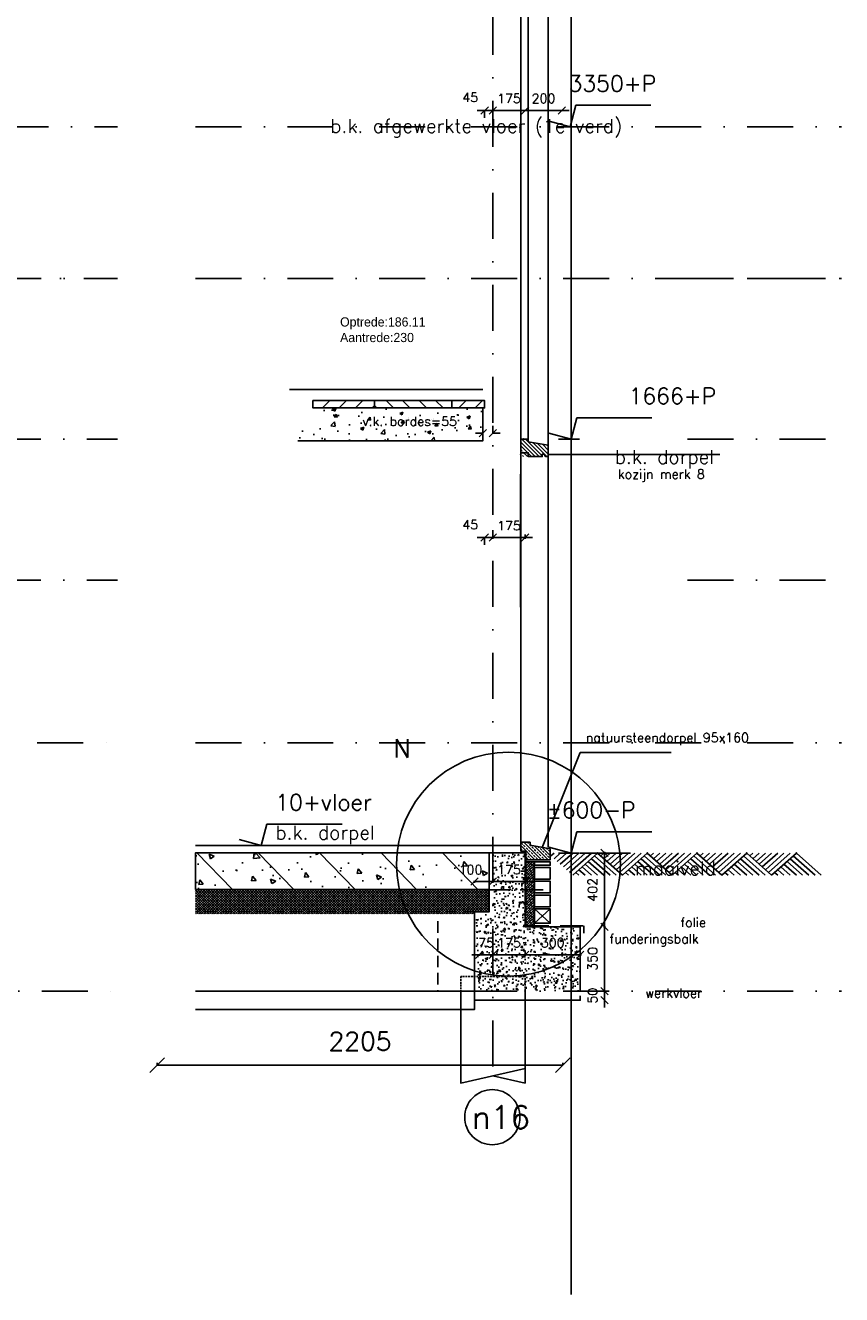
# Model space of a CAD drawing. Extents: x 0 to 317513, y 0 to 193913.
# Tile 86 of 105: x 241471 to 245908, y 147649 to 154550. Entities that reach past the tile are written whole.
import ezdxf
from ezdxf.enums import TextEntityAlignment as Align

# ---------------------------------------------------------------- set-up
doc = ezdxf.new("R2010")
doc.units = 0
doc.header["$LTSCALE"] = 20
doc.header["$MEASUREMENT"] = 0
doc.header["$PDSIZE"] = -1
for name, pattern in [('DASHDOT', [25, 12.5, -6.25, 0, -6.25]), ('DASHED', [0.75, 0.5, -0.25]), ('DD1', [2.66667, 1.66667, -0.5, 0, -0.5]), ('HIDDEN', [9.375, 6.25, -3.125]), ('HIDDEN2', [4.6875, 3.125, -1.5625])]:
    doc.linetypes.add(name, pattern=pattern)
doc.layers.get('0').update_dxf_attribs({"linetype": 'CONTINUOUS'})
doc.layers.get('DEFPOINTS').update_dxf_attribs({"linetype": 'CONTINUOUS'})
for name, color, linetype in [('_DETAILNUMMERS', 4, 'CONTINUOUS'), ('_DETAILNUMMERSTEKST', 4, 'CONTINUOUS'), ('A--01A1_ACEER', 1, 'CONTINUOUS'), ('A--124D2TRAPPEN', 4, 'CONTINUOUS'), ('A--A21--_F-23-', 9, 'CONTINUOUS'), ('A--A23--_F--3-', 9, 'CONTINUOUS'), ('A--A35--_F--3-', 9, 'CONTINUOUS'), ('A--L$7A3-_STRAMIEN', 3, 'CONTINUOUS'), ('A--L11D5_GRONDWERK', 5, 'CONTINUOUS'), ('A--L13A1_VLOEREN', 1, 'CONTINUOUS'), ('A--L13A2_VLOEREN', 2, 'CONTINUOUS'), ('A--L13D3_VLOEREN', 3, 'CONTINUOUS'), ('A--L13D4_VLOEREN', 4, 'CONTINUOUS'), ('A--L13DC4_VLOEREN', 4, 'HIDDEN'), ('A--L16--', 7, 'CONTINUOUS'), ('A--L16--_F123-', 7, 'CONTINUOUS'), ('A--L17--', 7, 'CONTINUOUS'), ('A--L17--_F123-', 7, 'CONTINUOUS'), ('A--L21--', 3, 'CONTINUOUS'), ('A--L21--_F-23-', 4, 'CONTINUOUS'), ('A--L21D1_BUITENWAND', 1, 'CONTINUOUS'), ('A--L21DC1_BUITENWAND', 1, 'HIDDEN'), ('A--L23--', 7, 'CONTINUOUS'), ('A--L23--_F--3-', 7, 'CONTINUOUS'), ('A--L28DC1_KONSTRUKTIES', 1, 'HIDDEN2'), ('A--L31--', 2, 'CONTINUOUS'), ('A--L31--_F--3-', 7, 'CONTINUOUS'), ('A--L31--_F123--A1-BINNENKOZ', 1, 'CONTINUOUS'), ('A--L31D1_BUITENKOZIJN', 1, 'CONTINUOUS'), ('A--M$1A-_F123-', 1, 'CONTINUOUS'), ('A--M01A1_MAATVOERING', 1, 'CONTINUOUS'), ('A--M01B1_HOOGTE_MAATV', 1, 'CONTINUOUS'), ('A--T$7A-_STRAMIEN', 2, 'CONTINUOUS'), ('A--T01A-25_TEKST', 2, 'CONTINUOUS'), ('A--T01A-35_TEKSTPRES', 3, 'CONTINUOUS'), ('A--T01B2_HOOGTE_MAATV', 2, 'CONTINUOUS'), ('A--T01B3_HOOGTE_MAATV', 3, 'CONTINUOUS'), ('STRAMIEN', 8, 'DD1'), ('X--LR---_CP', 7, 'CONTINUOUS')]:
    doc.layers.add(name, color=color, linetype=linetype)
doc.styles.add('ALFA-0_25', font='ROMANS')
doc.styles.add('HIEMSTRA', font='romans.shx')
doc.styles.add('HOOGTEXT', font='ROMANS.shx', dxfattribs={"height": 2.5})
doc.styles.add('style1', font='tsacor__.ttf', dxfattribs={"height": 10})
doc.dimstyles.get("Standard").update_dxf_attribs({"dimscale": 40, "dimtxt": 2.5, "dimasz": 2, "dimexe": 0.3, "dimexo": 0.3, "dimgap": 2, "dimtad": 1, "dimdec": 0, "dimzin": 0, "dimdsep": 46, "dimtxsty": 'HIEMSTRA', "dimblk1": 'OBLIQUE', "dimblk2": 'OBLIQUE', "dimsah": 1, "dimcen": 0.09, "dimdle": 0.3, "dimclrd": 1, "dimclre": 1, "dimclrt": 3, "dimadec": 0, "dimazin": 0, "dimtfac": 1, "dimtdec": 4, "dimtix": 1, "dimtmove": 2, "dimatfit": 3, "dimldrblk": 'OBLIQUE', "dimfxl": 0, "dimtvp": 625, "dimtolj": 1, "dimtzin": 0, "dimarcsym": 0})
doc.dimstyles.new('STANDARD$0', dxfattribs={"dimscale": 50, "dimtxt": 2.5, "dimasz": 2, "dimexe": 2, "dimexo": 0, "dimgap": 2, "dimtad": 1, "dimdec": 0, "dimzin": 0, "dimdsep": 46, "dimtxsty": 'ALFA-0_25', "dimblk1": 'OBLIQUE', "dimblk2": 'OBLIQUE', "dimsah": 1, "dimcen": -3, "dimdle": 2, "dimclrd": 1, "dimclre": 1, "dimclrt": 2, "dimadec": 0, "dimazin": 0, "dimtfac": 0.666667, "dimtofl": 0, "dimtmove": 2, "dimatfit": 3, "dimldrblk": 'OBLIQUE', "dimfxl": 0, "dimtvp": 0.833333, "dimtolj": 1, "dimtzin": 0, "dimarcsym": 0})

# ---------------------------------------------------------------- blocks, each defined once
blk = doc.blocks.new('HOOGTEP')
at = {"layer": 'A--M01A1_MAATVOERING'}
for p, q in [((0, 0), (0.62, 2.33)), ((0.62, 2.33), (8.79, 2.33)), ((-2.41, 0.65), (0, 0))]:
    blk.add_line(p, q, dxfattribs=at)
at = {"layer": 'A--M01B1_HOOGTE_MAATV'}
blk.add_line((-1.38, 0), (0.91, 0), dxfattribs=at)
at = {"layer": 'A--T01B2_HOOGTE_MAATV', "style": 'HOOGTEXT', "flags": 4}
blk.add_attdef('TEKST', (1.84, -0.67), '', height=1.5, dxfattribs=at)
at = {"layer": 'A--T01B3_HOOGTE_MAATV', "style": 'HOOGTEXT', "flags": 4}
blk.add_attdef('HOOGTE', (1.67, 3.82), '', height=1.75, dxfattribs=at)
blk = doc.blocks.new('Q010075-')
at = {"layer": 'A--L17--_F123-', "color": 1, "linetype": 'DASHED'}
blk.add_lwpolyline([(-175, 0), (-175, 80), (175, 80), (175, 0)], dxfattribs=at)
at = {"layer": 'A--L17--_F123-', "color": 1, "linetype": 'Continuous'}
for points in [[(175, 0), (175, -500), (-175, -420)], [(-175, 0), (-175, -500), (0, -460)]]:
    blk.add_lwpolyline(points, dxfattribs=at)
at = {"layer": 'X--LR---_CP'}
for p in [(-175, 0), (-175, 0), (175, 0)]:
    blk.add_point(p, dxfattribs=at)
blk = doc.blocks.new('*U743')
at = {"layer": 'A--L23--_F--3-', "color": 2, "linetype": 'Continuous'}
blk.add_lwpolyline([(0, 0), (0, -25), (-575.2, -25), (-575.2, 0)], dxfattribs=at)
blk = doc.blocks.new('_OBLIQUE')
at = {"color": 0, "linetype": 'ByBlock'}
blk.add_line((-0.5, -0.5), (0.5, 0.5), dxfattribs=at)
blk = doc.blocks.new('*D429')
at = {"layer": 'A--M$1A-_F123-', "color": 1, "lineweight": -2}
for p, q in [((244187.6, 154088), (244147.6, 154088)), ((244387.6, 154088), (244187.6, 154088)), ((244387.6, 154088), (244427.6, 154088))]:
    blk.add_line(p, q, dxfattribs=at)
at = {"layer": 'DEFPOINTS', "color": 0}
for p in [(244187.6, 154088), (244187.6, 154088), (244387.6, 154088)]:
    blk.add_point(p, dxfattribs=at)
at = {"layer": 'A--M$1A-_F123-', "color": 1, "lineweight": -2, "xscale": 40, "yscale": 40, "zscale": 40}
blk.add_blockref('_OBLIQUE', (244187.6, 154088), dxfattribs=at)
at = {"layer": 'A--M$1A-_F123-', "color": 1, "lineweight": -2, "xscale": 40, "yscale": 40, "zscale": 40, "rotation": 180}
blk.add_blockref('_OBLIQUE', (244387.6, 154088), dxfattribs=at)
at = {"layer": 'A--M$1A-_F123-', "color": 2, "insert": (244287.6, 154153), "char_height": 50, "attachment_point": 5, "style": 'HIEMSTRA'}
blk.add_mtext('\\A1;200', dxfattribs=at)
blk = doc.blocks.new('*D430')
at = {"layer": 'A--M$1A-_F123-', "color": 1, "lineweight": -2}
for p, q in [((244012.6, 154088), (243972.6, 154088)), ((244187.6, 154088), (244012.6, 154088)), ((244187.6, 154088), (244227.6, 154088))]:
    blk.add_line(p, q, dxfattribs=at)
at = {"layer": 'DEFPOINTS', "color": 0}
for p in [(244012.6, 154088), (244012.6, 154088), (244187.6, 154088)]:
    blk.add_point(p, dxfattribs=at)
at = {"layer": 'A--M$1A-_F123-', "color": 1, "lineweight": -2, "xscale": 40, "yscale": 40, "zscale": 40}
blk.add_blockref('_OBLIQUE', (244012.6, 154088), dxfattribs=at)
at = {"layer": 'A--M$1A-_F123-', "color": 1, "lineweight": -2, "xscale": 40, "yscale": 40, "zscale": 40, "rotation": 180}
blk.add_blockref('_OBLIQUE', (244187.6, 154088), dxfattribs=at)
at = {"layer": 'A--M$1A-_F123-', "color": 2, "insert": (244100.1, 154153), "char_height": 50, "attachment_point": 5, "style": 'HIEMSTRA'}
blk.add_mtext('\\A1;175', dxfattribs=at)
blk = doc.blocks.new('*D431')
at = {"layer": 'A--M$1A-_F123-', "color": 1, "lineweight": -2}
for p, q in [((244012.6, 151764.9), (243972.6, 151764.9)), ((244012.6, 151781.2), (244012.6, 151758.9)), ((244187.6, 151764.9), (244012.6, 151764.9)), ((244187.6, 151781.2), (244187.6, 151758.9)), ((244187.6, 151764.9), (244227.6, 151764.9))]:
    blk.add_line(p, q, dxfattribs=at)
at = {"layer": 'DEFPOINTS', "color": 0}
for p in [(244012.6, 151787.2), (244012.6, 151764.9), (244187.6, 151787.2)]:
    blk.add_point(p, dxfattribs=at)
at = {"layer": 'A--M$1A-_F123-', "color": 1, "lineweight": -2, "xscale": 40, "yscale": 40, "zscale": 40}
blk.add_blockref('_OBLIQUE', (244012.6, 151764.9), dxfattribs=at)
at = {"layer": 'A--M$1A-_F123-', "color": 1, "lineweight": -2, "xscale": 40, "yscale": 40, "zscale": 40, "rotation": 180}
blk.add_blockref('_OBLIQUE', (244187.6, 151764.9), dxfattribs=at)
at = {"layer": 'A--M$1A-_F123-', "color": 2, "insert": (244100.1, 151829.9), "char_height": 50, "attachment_point": 5, "style": 'HIEMSTRA'}
blk.add_mtext('\\A1;175', dxfattribs=at)
blk = doc.blocks.new('*D432')
at = {"layer": 'A--M$1A-_F123-', "color": 1, "lineweight": -2}
for p, q in [((243937.6, 149496.7), (243897.6, 149496.7)), ((243937.6, 149500.2), (243937.6, 149490.7)), ((244012.6, 149496.7), (243937.6, 149496.7)), ((244012.6, 149500.2), (244012.6, 149490.7)), ((244012.6, 149496.7), (244052.6, 149496.7))]:
    blk.add_line(p, q, dxfattribs=at)
at = {"layer": 'DEFPOINTS', "color": 0}
for p in [(243937.6, 149506.2), (243937.6, 149496.7), (244012.6, 149506.2)]:
    blk.add_point(p, dxfattribs=at)
at = {"layer": 'A--M$1A-_F123-', "color": 1, "lineweight": -2, "xscale": 40, "yscale": 40, "zscale": 40}
blk.add_blockref('_OBLIQUE', (243937.6, 149496.7), dxfattribs=at)
at = {"layer": 'A--M$1A-_F123-', "color": 1, "lineweight": -2, "xscale": 40, "yscale": 40, "zscale": 40, "rotation": 180}
blk.add_blockref('_OBLIQUE', (244012.6, 149496.7), dxfattribs=at)
at = {"layer": 'A--M$1A-_F123-', "color": 2, "insert": (243975.1, 149561.7), "char_height": 50, "attachment_point": 5, "style": 'HIEMSTRA'}
blk.add_mtext('\\A1;75', dxfattribs=at)
blk = doc.blocks.new('*D433')
at = {"layer": 'A--M$1A-_F123-', "color": 1, "lineweight": -2}
for p, q in [((244012.6, 149496.7), (243972.6, 149496.7)), ((244012.6, 149496.7), (244187.8, 149496.7)), ((244187.8, 149496.7), (244227.8, 149496.7))]:
    blk.add_line(p, q, dxfattribs=at)
at = {"layer": 'DEFPOINTS', "color": 0}
for p in [(244012.6, 149496.7), (244187.8, 149496.7), (244187.8, 149496.7)]:
    blk.add_point(p, dxfattribs=at)
at = {"layer": 'A--M$1A-_F123-', "color": 1, "lineweight": -2, "xscale": 40, "yscale": 40, "zscale": 40}
blk.add_blockref('_OBLIQUE', (244012.6, 149496.7), dxfattribs=at)
at = {"layer": 'A--M$1A-_F123-', "color": 1, "lineweight": -2, "xscale": 40, "yscale": 40, "zscale": 40, "rotation": 180}
blk.add_blockref('_OBLIQUE', (244187.8, 149496.7), dxfattribs=at)
at = {"layer": 'A--M$1A-_F123-', "color": 2, "insert": (244100.2, 149561.7), "char_height": 50, "attachment_point": 5, "style": 'HIEMSTRA'}
blk.add_mtext('\\A1;175', dxfattribs=at)
blk = doc.blocks.new('*D434')
at = {"layer": 'A--M$1A-_F123-', "color": 1, "lineweight": -2}
for p, q in [((244181.8, 149496.7), (244493.6, 149496.7)), ((244187.8, 149515.3), (244187.8, 149490.7)), ((244487.6, 149515.3), (244487.6, 149490.7))]:
    blk.add_line(p, q, dxfattribs=at)
at = {"layer": 'DEFPOINTS', "color": 0}
for p in [(244187.8, 149521.3), (244487.6, 149521.3), (244487.6, 149496.7)]:
    blk.add_point(p, dxfattribs=at)
at = {"layer": 'A--M$1A-_F123-', "color": 1, "lineweight": -2, "xscale": 40, "yscale": 40, "zscale": 40, "rotation": 180}
blk.add_blockref('_OBLIQUE', (244187.8, 149496.7), dxfattribs=at)
at = {"layer": 'A--M$1A-_F123-', "color": 1, "lineweight": -2, "xscale": 40, "yscale": 40, "zscale": 40}
blk.add_blockref('_OBLIQUE', (244487.6, 149496.7), dxfattribs=at)
at = {"layer": 'A--M$1A-_F123-', "color": 2, "insert": (244337.7, 149561.7), "char_height": 50, "attachment_point": 5, "style": 'HIEMSTRA'}
blk.add_mtext('\\A1;300', dxfattribs=at)
blk = doc.blocks.new('*D435')
at = {"layer": 'A--M$1A-_F123-', "color": 1, "lineweight": -2}
for p, q in [((243912.6, 149898.2), (243912.6, 149888.6)), ((244012.6, 149898.2), (244012.6, 149888.6)), ((244018.6, 149894.6), (243906.6, 149894.6))]:
    blk.add_line(p, q, dxfattribs=at)
at = {"layer": 'DEFPOINTS', "color": 0}
for p in [(243912.6, 149904.2), (244012.6, 149904.2), (243912.6, 149894.6)]:
    blk.add_point(p, dxfattribs=at)
at = {"layer": 'A--M$1A-_F123-', "color": 1, "lineweight": -2, "xscale": 40, "yscale": 40, "zscale": 40, "rotation": 180}
blk.add_blockref('_OBLIQUE', (243912.6, 149894.6), dxfattribs=at)
at = {"layer": 'A--M$1A-_F123-', "color": 1, "lineweight": -2, "xscale": 40, "yscale": 40, "zscale": 40}
blk.add_blockref('_OBLIQUE', (244012.6, 149894.6), dxfattribs=at)
at = {"layer": 'A--M$1A-_F123-', "color": 2, "insert": (243891, 149959.6), "char_height": 50, "attachment_point": 5, "style": 'HIEMSTRA'}
blk.add_mtext('\\A1;100', dxfattribs=at)
blk = doc.blocks.new('*D436')
at = {"layer": 'A--M$1A-_F123-', "color": 1, "lineweight": -2}
for p, q in [((244012.6, 149894.6), (243972.6, 149894.6)), ((244012.6, 149894.6), (244187.8, 149894.6)), ((244187.8, 149894.6), (244227.8, 149894.6))]:
    blk.add_line(p, q, dxfattribs=at)
at = {"layer": 'DEFPOINTS', "color": 0}
for p in [(244012.6, 149894.6), (244187.8, 149894.6), (244187.8, 149894.6)]:
    blk.add_point(p, dxfattribs=at)
at = {"layer": 'A--M$1A-_F123-', "color": 1, "lineweight": -2, "xscale": 40, "yscale": 40, "zscale": 40}
blk.add_blockref('_OBLIQUE', (244012.6, 149894.6), dxfattribs=at)
at = {"layer": 'A--M$1A-_F123-', "color": 1, "lineweight": -2, "xscale": 40, "yscale": 40, "zscale": 40, "rotation": 180}
blk.add_blockref('_OBLIQUE', (244187.8, 149894.6), dxfattribs=at)
at = {"layer": 'A--M$1A-_F123-', "color": 2, "insert": (244100.2, 149959.6), "char_height": 50, "attachment_point": 5, "style": 'HIEMSTRA'}
blk.add_mtext('\\A1;175', dxfattribs=at)
blk = doc.blocks.new('*D437')
at = {"layer": 'A--M$1A-_F123-', "color": 1, "lineweight": -2}
for p, q in [((244613, 149649.3), (244625.2, 149649.3)), ((244619.2, 149655.3), (244619.2, 149293.3)), ((244613, 149299.3), (244625.2, 149299.3))]:
    blk.add_line(p, q, dxfattribs=at)
at = {"layer": 'DEFPOINTS', "color": 0}
for p in [(244607, 149649.3), (244607, 149299.3), (244619.2, 149299.3)]:
    blk.add_point(p, dxfattribs=at)
at = {"layer": 'A--M$1A-_F123-', "color": 1, "lineweight": -2, "xscale": 40, "yscale": 40, "zscale": 40}
for p, rotation in [((244619.2, 149649.3), 90), ((244619.2, 149299.3), 270)]:
    blk.add_blockref('_OBLIQUE', p, dxfattribs=dict(at, rotation=rotation))
at = {"layer": 'A--M$1A-_F123-', "color": 2, "insert": (244554.2, 149474.3), "char_height": 50, "attachment_point": 5, "rotation": 90, "style": 'HIEMSTRA'}
blk.add_mtext('\\A1;350', dxfattribs=at)
blk = doc.blocks.new('*D438')
at = {"layer": 'A--M$1A-_F123-', "color": 1, "lineweight": -2}
for p, q in [((244619.2, 149299.3), (244619.2, 149339.3)), ((244619.2, 149299.3), (244619.2, 149249.3)), ((244619.2, 149249.3), (244619.2, 149209.3))]:
    blk.add_line(p, q, dxfattribs=at)
at = {"layer": 'DEFPOINTS', "color": 0}
for p in [(244619.2, 149299.3), (244619.2, 149249.3), (244619.2, 149249.3)]:
    blk.add_point(p, dxfattribs=at)
at = {"layer": 'A--M$1A-_F123-', "color": 1, "lineweight": -2, "xscale": 40, "yscale": 40, "zscale": 40}
for p, rotation in [((244619.2, 149299.3), 270), ((244619.2, 149249.3), 90)]:
    blk.add_blockref('_OBLIQUE', p, dxfattribs=dict(at, rotation=rotation))
at = {"layer": 'A--M$1A-_F123-', "color": 2, "insert": (244554.2, 149274.3), "char_height": 50, "attachment_point": 5, "rotation": 90, "style": 'HIEMSTRA'}
blk.add_mtext('\\A1;50', dxfattribs=at)
blk = doc.blocks.new('*D464')
at = {"layer": 'A--M$1A-_F123-', "color": 1, "lineweight": -2}
for p, q in [((242187.6, 148908.4), (242187.6, 148896.4)), ((244392.6, 148896.4), (242187.6, 148896.4)), ((244392.6, 148908.4), (244392.6, 148896.4))]:
    blk.add_line(p, q, dxfattribs=at)
at = {"layer": 'DEFPOINTS', "color": 0}
for p in [(242187.6, 148896.4), (242187.6, 148896.4), (244392.6, 148896.4)]:
    blk.add_point(p, dxfattribs=at)
at = {"layer": 'A--M$1A-_F123-', "color": 1, "lineweight": -2, "xscale": 80, "yscale": 80, "zscale": 80, "rotation": 180}
blk.add_blockref('_OBLIQUE', (242187.6, 148896.4), dxfattribs=at)
at = {"layer": 'A--M$1A-_F123-', "color": 1, "lineweight": -2, "xscale": 80, "yscale": 80, "zscale": 80}
blk.add_blockref('_OBLIQUE', (244392.6, 148896.4), dxfattribs=at)
at = {"layer": 'A--M$1A-_F123-', "color": 3, "insert": (243290.1, 149026.4), "char_height": 100, "attachment_point": 5, "style": 'HIEMSTRA'}
blk.add_mtext('\\A1;2205', dxfattribs=at)
blk = doc.blocks.new('*D473')
at = {"layer": 'A--M$1A-_F123-', "color": 1, "lineweight": -2}
for p, q in [((244613, 150051), (244625.2, 150051)), ((244619.2, 149643.3), (244619.2, 150057)), ((244613, 149649.3), (244625.2, 149649.3))]:
    blk.add_line(p, q, dxfattribs=at)
at = {"layer": 'DEFPOINTS', "color": 0}
for p in [(244607, 150051), (244619.2, 150051), (244607, 149649.3)]:
    blk.add_point(p, dxfattribs=at)
at = {"layer": 'A--M$1A-_F123-', "color": 1, "lineweight": -2, "xscale": 40, "yscale": 40, "zscale": 40}
for p, rotation in [((244619.2, 150051), 90), ((244619.2, 149649.3), 270)]:
    blk.add_blockref('_OBLIQUE', p, dxfattribs=dict(at, rotation=rotation))
at = {"layer": 'A--M$1A-_F123-', "color": 2, "insert": (244554.2, 149850.2), "char_height": 50, "attachment_point": 5, "rotation": 90, "style": 'HIEMSTRA'}
blk.add_mtext('\\A1;402', dxfattribs=at)
blk = doc.blocks.new('*D474')
at = {"layer": 'A--M$1A-_F123-', "color": 1, "lineweight": -2}
for p, q in [((243967.6, 151764.9), (243927.6, 151764.9)), ((243967.6, 151764.9), (243967.6, 151724.9)), ((244012.6, 151764.9), (244012.6, 151804.9)), ((244012.6, 151764.9), (244052.6, 151764.9))]:
    blk.add_line(p, q, dxfattribs=at)
at = {"layer": 'DEFPOINTS', "color": 0}
for p in [(243967.6, 151764.9), (243967.6, 151764.9), (244012.6, 151764.9)]:
    blk.add_point(p, dxfattribs=at)
at = {"layer": 'A--M$1A-_F123-', "color": 1, "lineweight": -2, "xscale": 40, "yscale": 40, "zscale": 40}
blk.add_blockref('_OBLIQUE', (243967.6, 151764.9), dxfattribs=at)
at = {"layer": 'A--M$1A-_F123-', "color": 1, "lineweight": -2, "xscale": 40, "yscale": 40, "zscale": 40, "rotation": 180}
blk.add_blockref('_OBLIQUE', (244012.6, 151764.9), dxfattribs=at)
at = {"layer": 'A--M$1A-_F123-', "color": 2, "insert": (243889.3, 151835.6), "char_height": 50, "attachment_point": 5, "style": 'ALFA-0_25'}
blk.add_mtext('\\A1;45', dxfattribs=at)
blk = doc.blocks.new('*D475')
at = {"layer": 'A--M$1A-_F123-', "color": 1, "lineweight": -2}
for p, q in [((244012.6, 154088), (244012.6, 154128)), ((243967.6, 154088), (243927.6, 154088)), ((243967.6, 154088), (243967.6, 154048)), ((244012.6, 154088), (244052.6, 154088))]:
    blk.add_line(p, q, dxfattribs=at)
at = {"layer": 'DEFPOINTS', "color": 0}
for p in [(243967.6, 154088), (243967.6, 154088), (244012.6, 154088)]:
    blk.add_point(p, dxfattribs=at)
at = {"layer": 'A--M$1A-_F123-', "color": 1, "lineweight": -2, "xscale": 40, "yscale": 40, "zscale": 40}
blk.add_blockref('_OBLIQUE', (243967.6, 154088), dxfattribs=at)
at = {"layer": 'A--M$1A-_F123-', "color": 1, "lineweight": -2, "xscale": 40, "yscale": 40, "zscale": 40, "rotation": 180}
blk.add_blockref('_OBLIQUE', (244012.6, 154088), dxfattribs=at)
at = {"layer": 'A--M$1A-_F123-', "color": 2, "insert": (243889.3, 154158.7), "char_height": 50, "attachment_point": 5, "style": 'ALFA-0_25'}
blk.add_mtext('\\A1;45', dxfattribs=at)
blk = doc.blocks.new('*D477')
at = {"layer": 'A--M$1A-_F123-', "color": 1, "lineweight": -2}
for p, q in [((243957.6, 152332.9), (243917.6, 152332.9)), ((243957.6, 152332.9), (243957.6, 152372.9)), ((244012.6, 152332.9), (244012.6, 152372.9)), ((244012.6, 152332.9), (244052.6, 152332.9))]:
    blk.add_line(p, q, dxfattribs=at)
at = {"layer": 'DEFPOINTS', "color": 0}
for p in [(243957.6, 152332.9), (243957.6, 152332.9), (244012.6, 152332.9)]:
    blk.add_point(p, dxfattribs=at)
at = {"layer": 'A--M$1A-_F123-', "color": 1, "lineweight": -2, "xscale": 40, "yscale": 40, "zscale": 40}
blk.add_blockref('_OBLIQUE', (243957.6, 152332.9), dxfattribs=at)
at = {"layer": 'A--M$1A-_F123-', "color": 1, "lineweight": -2, "xscale": 40, "yscale": 40, "zscale": 40, "rotation": 180}
blk.add_blockref('_OBLIQUE', (244012.6, 152332.9), dxfattribs=at)
at = {"layer": 'A--M$1A-_F123-', "color": 2, "insert": (243559.8, 152397.1), "char_height": 50, "attachment_point": 5, "style": 'ALFA-0_25'}
blk.add_mtext('\\A1;\\fRomanS|b0|i0|c0|p0;v.k. bordes=\\Fromans.shx;55', dxfattribs=at)
blk = doc.blocks.new('Q010064-')
at = {"layer": 'A--L16--_F123-', "color": 1, "linetype": 'Continuous'}
for points in [[(37.5, -37.5), (75, 0)], [(75, -75), (150, 0)], [(112.5, -112.5), (225, 0)], [(150, -150), (300, 0)], [(187.5, -187.5), (375, 0)], [(225, -225), (450, 0)], [(262.5, -262.5), (525, 0)], [(300, -300), (600, 0)], [(900, -300), (600, 0)], [(600, -300), (450, -150)], [(675, -300), (487.5, -112.5)], [(750, -300), (525, -75)], [(825, -300), (562.5, -37.5)], [(375, -300), (337.5, -262.5)], [(450, -300), (375, -225)], [(525, -300), (412.5, -187.5)]]:
    blk.add_lwpolyline(points, dxfattribs=at)
at = {"layer": 'X--LR---_CP'}
blk.add_point((600, 0), dxfattribs=at)
blk.add_point((600, 0), dxfattribs=at)
blk = doc.blocks.new('A$C543B4771')
at = {"layer": 'A--L16--', "xscale": 0.4504033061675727, "yscale": 0.3999999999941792}
for p in [(-16.9, 120), (253.4, 120), (523.6, 120), (793.8, 120), (1064.1, 120)]:
    blk.add_blockref('Q010064-', p, dxfattribs=at)
blk = doc.blocks.new('A$C494473C0')
at = {"layer": 'A--A21--_F-23-'}
h = blk.add_hatch(dxfattribs=at)
h.set_pattern_fill('ANSI38', color=256, scale=80, style=0)
h.set_pattern_definition([(45, (-136182.806, -96399.216), (-7.0710678, 7.0710678), []), (135, (-136182.806, -96399.216), (-21.21320344, 7.0710678), [25, -15])])
h.paths.add_polyline_path([(50, 0), (0, 0), (0, 352), (50, 352)])
at = {"layer": 'A--L13D3_VLOEREN'}
blk.add_lwpolyline([(50, 0), (0, 0), (0, 352), (50, 352)], close=True, dxfattribs=at)

msp = doc.modelspace()

# ---------------------------------------------------------------- hatches: boundary and pattern name
at = {"layer": 'A--01A1_ACEER'}
h = msp.add_hatch(dxfattribs=at)
h.set_pattern_fill('AR-CONC', color=256, style=0)
h.set_pattern_definition([(50, (156705.9, 94381.17), (182.18467, -15.93909), [19.05, -209.55]), (355, (156705.9, 94381.17), (-35.24283, 191.05664), [15.24, -167.64]), (100.451, (156721.08, 94379.85), (146.9425, 175.1167), [16.19, -178.09]), (46.1842, (156705.9, 94431.97), (271.07904, -42.04233), [28.575, -314.325]), (96.6356, (156728.48, 94428.47), (237.40423, 247.42556), [24.285, -267.135]), (351.184, (156705.9, 94431.97), (237.4046, 247.4251), [22.86, -251.46]), (21, (156731.3, 94419.27), (151.61488, -102.26552), [19.05, -209.55]), (326, (156731.3, 94419.27), (61.80203, 184.18797), [15.24, -167.64]), (71.4514, (156743.93, 94410.75), (213.4165, 81.92286), [16.19, -178.09]), (37.5, (156705.894, 94381.174), (3.088603, 84.55504), [0, -165.608, 0, -170.18, 0, -168.275]), (7.5, (156705.89, 94381.17), (66.81966, 100.180575), [0, -97.028, 0, -161.798, 0, -64.135]), (327.5, (156649.25, 94381.174), (135.590595, -5.728744), [0, -63.5, 0, -198.12, 0, -262.89]), (317.5, (156623.85, 94381.17), (148.12918, 25.42649), [0, -82.55, 0, -131.572, 0, -186.69])])
h.paths.add_polyline_path([(243957.6, 152470.1), (243788.8, 152470.1), (243368.8, 152470.1), (243051.4, 152470.1), (243052.4, 152380.4), (242952.4, 152380.4), (242952.4, 152290.4), (243957.6, 152290.4)])
h = msp.add_hatch(dxfattribs=at)
h.set_pattern_fill('ANSI31', color=256, scale=20, style=0)
h.set_pattern_definition([(45, (158146.25, 94380.836), (-44.90128, 44.90128), [])])
h.paths.add_polyline_path([(243033.8, 152510.1), (243033.8, 152470.1), (243368.8, 152470.1), (243368.8, 152510.1)])
h = msp.add_hatch(dxfattribs=at)
h.set_pattern_fill('ANSI31', color=256, scale=20, angle=90, style=0)
h.set_pattern_definition([(135, (158146.25, 94380.836), (-44.90128, -44.90128), [])])
h.paths.add_polyline_path([(243368.8, 152510.1), (243368.8, 152470.1), (243788.8, 152470.1), (243788.8, 152510.1)])
h = msp.add_hatch(dxfattribs=at)
h.set_pattern_fill('ANSI31', color=256, scale=20, style=0)
h.set_pattern_definition([(45, (146763.53, 94381.174), (-44.90128, 44.90128), [])])
h.paths.add_polyline_path([(243788.8, 152510.1), (243788.8, 152470.1), (243967.6, 152470.1), (243967.6, 152510.1)])
at = {"layer": 'A--A23--_F--3-'}
h = msp.add_hatch(dxfattribs=at)
h.set_pattern_fill('ALFABET', color=256, scale=40, angle=1, style=0, pattern_type=2)
h.set_pattern_definition([(134, (403036.92, 57645.1), (172.64155, 166.718), []), (129, (403036.92, 57645.1), (-287.29845, -20.08986), [30, -330]), (184, (403036.92, 57645.1), (60.7431, 299.8624), [24, -264]), (78.5486, (403012.98, 57643.42), (-226.55556, 279.77237), [25.49608, -280.45684]), (132.8158, (403038.32, 57725.08), (-427.9869, -58.74715), [45, -495]), (82.3644, (403002.65, 57720.2), (-367.0079, 396.11265), [38.2441, -420.6852]), (187.8158, (403038.3, 57725.08), (-367.0076, 396.1129), [36, -396]), (158, (402997.98, 57705.78), (-241.53712, -156.85604), [30, -330]), (213, (402997.98, 57705.78), (-92.24906, 291.7144), [24, -264]), (107.5486, (402977.85, 57692.7), (-333.7863, 134.8581), [25.49608, -280.45684]), (141.5, (403036.92, 57645.09), (-2.53928, 133.22215), [0, -260.8, 0, -268, 0, -265]), (171.5, (403036.92, 57645.09), (-102.45841, 159.57714), [0, -152.8, 0, -254.8, 0, -101]), (211.5, (403126.11, 57643.53), (-213.65391, -5.29398), [0, -100, 0, -312, 0, -414]), (221.5, (403166.1, 57642.84), (-232.54011, 44.1071), [0, -130, 0, -207.2, 0, -294]), (221.5, (403166.1, 57642.84), (-232.54011, 44.1071), [0, -130, 0, -207.2, 0, -294])])
h.paths.add_polyline_path([(242394.7, 149851), (243992.6, 149851), (243992.6, 150051), (242394.7, 150051)])
h = msp.add_hatch(dxfattribs=at)
h.set_pattern_fill('AR-CONC', color=256, scale=10, style=0)
h.set_pattern_definition([(130, (398609.96, 58203.424), (-71.726018, -6.275213), [7.5, -82.5]), (185, (398609.96, 58203.424), (13.875133, 75.219213), [6, -66]), (79.5486, (398603.985, 58202.9), (-57.850938, 68.943954), [6.37402, -70.11421]), (133.8158, (398609.96, 58223.42), (-106.724105, -16.5519), [11.25, -123.75]), (83.3644, (398601.07, 58222.04), (-93.46627, 97.41179), [9.56103, -105.1713]), (188.8158, (398609.96, 58223.42), (-93.466195, 97.41186), [9, -99]), (159, (398599.96, 58218.424), (-59.690705, -40.26189), [7.5, -82.5]), (214, (398599.96, 58218.424), (-24.331533, 72.515005), [6, -66]), (108.5486, (398594.99, 58215.07), (-84.022263, 32.25305), [6.37402, -70.11421]), (142.5, (398609.962, 58203.424), (-1.2159855, 33.2893854), [0, -65.2, 0, -67, 0, -66.25]), (172.5, (398609.962, 58203.424), (-26.306954, 39.441171), [0, -38.2, 0, -63.7, 0, -25.25]), (212.5, (398632.262, 58203.424), (-53.3822436, -2.255487), [0, -25, 0, -78, 0, -103.5]), (222.5, (398642.26, 58203.424), (-58.318617, 10.010498), [0, -32.5, 0, -51.8, 0, -73.5])])
h.paths.add_polyline_path([(244487.6, 149299.3), (243937.6, 149299.3), (243912.6, 149716), (244012.6, 149716), (244012.6, 150051), (244187.8, 150051), (244187.8, 149654.3), (244187.8, 149649.3), (244487.6, 149649.3)])
h = msp.add_hatch(dxfattribs=at)
h.set_pattern_fill('ALFAKRS', color=256, scale=10, style=0, pattern_type=2)
h.set_pattern_definition([(45, (169885.031, 57645.09), (-7.0710678, 7.0710678), []), (135, (169885.031, 57645.09), (-7.0710678, -7.0710678), [])])
h.paths.add_polyline_path([(243918.9, 149719), (242394.7, 149719), (242394.7, 149851), (243992.6, 149851), (243992.6, 149731), (243912.6, 149731), (243912.6, 149719)])
at = {"layer": 'A--A35--_F--3-'}
h = msp.add_hatch(dxfattribs=at)
h.set_pattern_fill('ALFALINE', color=256, scale=15, style=0)
h.set_pattern_definition([(135, (396752.72, 58922.541), (10.6066017, 10.6066017), [])])
h.paths.add_polyline_path([(244268.5, 152274.9), (244313.5, 152266.9), (244313.5, 152205.4), (244298.5, 152205.4), (244290.5, 152219.4), (244268.5, 152219.4)])
h.paths.add_polyline_path([(244198.5, 152300.4), (244204.5, 152300.4), (244204.5, 152286.4), (244268.5, 152274.9), (244268.5, 152219.4), (244280.5, 152219.4), (244280.5, 152205.4), (244198.5, 152205.4)])
h.paths.add_polyline_path([(244163.5, 152300.4), (244188.6, 152300.4), (244188.6, 152205.4), (244188.5, 152205.4), (244173.5, 152205.4), (244173.5, 152235.4), (244163.5, 152235.4)])
h.paths.add_polyline_path([(244188.6, 152300.4), (244198.5, 152300.4), (244198.5, 152205.4), (244188.6, 152205.4)])
h = msp.add_hatch(dxfattribs=at)
h.set_pattern_fill('ANSI33', color=256, scale=4, style=0)
h.set_pattern_definition([(135, (243824.532, 148920.6), (17.9605, 17.9605), []), (135, (243806.572, 148920.6), (17.9605, 17.9605), [12.7, -6.35])])
h.paths.add_polyline_path([(244324.6, 150072.9), (244214.4, 150092.6), (244214.4, 150108.4), (244163.4, 150108.4), (244163.4, 150060.9), (244190.9, 150060.9), (244190.9, 150013.4), (244207.4, 150013.4), (244239.4, 150013.4), (244253.4, 150013.4), (244298.4, 150013.4), (244324.6, 150013.4)])

# ---------------------------------------------------------------- linework, layer by layer
at = {"layer": '_DETAILNUMMERS'}
msp.add_circle((244097.1, 149989.6), 608.7, dxfattribs=at)
at = {"layer": 'A--01A1_ACEER'}
for p, q in [((242906.3, 152570.1), (243957.6, 152570.1)), ((244162.6, 152110.5), (244162.6, 151387.1)), ((244487.7, 150595.9), (244280.9, 150080.7)), ((244982.4, 150595.9), (244487.7, 150595.9))]:
    msp.add_line(p, q, dxfattribs=at)
at = {"layer": 'A--124D2TRAPPEN'}
msp.add_lwpolyline([(243051.4, 152470.4), (243957.6, 152470.4), (243957.6, 152290.4), (242952.4, 152290.4)], dxfattribs=at)
at = {"layer": 'A--L$7A3-_STRAMIEN', "linetype": 'Continuous'}
msp.add_ellipse((244009.1, 148613.7), major_axis=(106.1, 106.1), ratio=1, dxfattribs=at)
at = {"layer": 'A--L11D5_GRONDWERK'}
msp.add_line((244487.6, 150049.3), (244759.9, 150049.3), dxfattribs=at)
at = {"layer": 'A--L13A1_VLOEREN'}
msp.add_line((244163.4, 150091), (242394.7, 150091), dxfattribs=at)
for points in [[(243033.8, 152510.1), (243033.8, 152470.1), (243368.8, 152470.1), (243368.8, 152510.1)], [(243368.8, 152510.1), (243368.8, 152470.1), (243788.8, 152470.1), (243788.8, 152510.1)], [(243788.8, 152510.1), (243788.8, 152470.1), (243967.6, 152470.1), (243967.6, 152510.1)]]:
    msp.add_lwpolyline(points, close=True, dxfattribs=at)
at = {"layer": 'A--L13A2_VLOEREN'}
msp.add_line((244012.6, 150051), (242394.7, 150051), dxfattribs=at)
at = {"layer": 'A--L13D4_VLOEREN'}
msp.add_line((243912.6, 149731), (243992.6, 149731), dxfattribs=at)
at = {"layer": 'A--L13DC4_VLOEREN'}
msp.add_line((244191.1, 149654.3), (244506.1, 149654.3), dxfattribs=at)
msp.add_lwpolyline([(244078.1, 150051), (244191.1, 150051), (244191.1, 149654.3), (244506.1, 149654.3), (244506.1, 149613.8)], dxfattribs=at)
at = {"layer": 'A--L21--_F-23-', "linetype": 'Continuous'}
msp.add_lwpolyline([(242394.7, 149851), (243992.6, 149851), (243992.6, 150051), (242394.7, 150051)], close=True, dxfattribs=at)
msp.add_lwpolyline([(243912.4, 149299.3), (243912.4, 149731), (243992.4, 149731), (243992.4, 150051), (244187.6, 150051), (244187.6, 149649.4), (244487.7, 149649.4), (244487.7, 149299.3)], dxfattribs=at)
at = {"layer": 'A--L21D1_BUITENWAND'}
for p, q in [((244324.4, 149668.4), (244239.4, 149746.2)), ((244239.4, 149668.4), (244324.4, 149746.2)), ((244337.6, 149649.3), (244252.6, 149649.3))]:
    msp.add_line(p, q, dxfattribs=at)
for points in [[(244239.4, 150001.4), (244324.4, 150001.4), (244324.4, 149983.2), (244239.4, 149983.2)], [(244239.4, 149971.2), (244324.4, 149971.2), (244324.4, 149908.2), (244239.4, 149908.2)], [(244239.4, 149896.2), (244324.4, 149896.2), (244324.4, 149833.2), (244239.4, 149833.2)], [(244239.4, 149821.2), (244324.4, 149821.2), (244324.4, 149758.2), (244239.4, 149758.2)], [(244239.4, 149746.2), (244324.4, 149746.2), (244324.4, 149668.4), (244239.4, 149668.4)]]:
    msp.add_lwpolyline(points, close=True, dxfattribs=at)
for p in [(244252.6, 149649.3), (244312.6, 149649.3), (244312.6, 149649.3)]:
    msp.add_point(p, dxfattribs=at)
at = {"layer": 'A--L21DC1_BUITENWAND'}
msp.add_line((244285.7, 149849.3), (243912.6, 149849.3), dxfattribs=at)
at = {"layer": 'A--L28DC1_KONSTRUKTIES'}
for p, q in [((243912.6, 149731), (242394.7, 149731)), ((243712.6, 149679.3), (243712.6, 149299.3)), ((243712.6, 149679.3), (243712.6, 149299.3)), ((243912.4, 149299.3), (243637.6, 149299.3))]:
    msp.add_line(p, q, dxfattribs=at)
at = {"layer": 'A--L31--'}
msp.add_lwpolyline([(242394.7, 149299.3), (243912.6, 149299.3), (243912.6, 149199.3), (242394.7, 149199.3)], dxfattribs=at)
at = {"layer": 'A--L31--_F--3-', "color": 2, "linetype": 'Continuous'}
msp.add_lwpolyline([(244204.5, 152300.4), (244204.5, 152286.4), (244313.5, 152266.9), (244313.5, 152205.4), (244298.5, 152205.4), (244290.5, 152219.4), (244280.5, 152219.4), (244280.5, 152205.4), (244204.5, 152205.4), (244204.5, 152226.4), (244163.5, 152226.4), (244163.5, 152300.4)], close=True, dxfattribs=at)
at = {"layer": 'A--L31--_F--3-', "color": 4, "linetype": 'Continuous'}
msp.add_lwpolyline([(244324.6, 150072.9), (244214.4, 150092.6), (244214.4, 150108.4), (244163.4, 150108.4), (244163.4, 150060.9), (244190.9, 150060.9), (244190.9, 150013.4), (244207.4, 150013.4), (244239.4, 150013.4), (244253.4, 150013.4), (244253.4, 150013.4), (244298.4, 150013.4), (244298.4, 150013.4), (244324.6, 150013.4)], close=True, dxfattribs=at)
at = {"layer": 'A--L31--_F123--A1-BINNENKOZ'}
for p, q in [((244313.4, 161666.3), (244313.4, 150081.1)), ((244163.5, 155189), (244163.4, 150108.4)), ((244203.6, 155168), (244203.6, 152300.4))]:
    msp.add_line(p, q, dxfattribs=at)
at = {"layer": 'A--L31D1_BUITENKOZIJN', "linetype": 'Continuous'}
msp.add_lwpolyline([(244280.5, 152205.4), (244204.5, 152205.4), (244204.5, 152226.4), (244163.5, 152226.4), (244163.5, 152290.4), (244163.5, 152290.4), (244163.5, 152300.4), (244204.5, 152300.4), (244204.5, 152286.4), (244313.5, 152266.9), (244313.5, 152205.4), (244298.5, 152205.4), (244290.5, 152219.5), (244280.5, 152219.5)], close=True, dxfattribs=at)
at = {"layer": 'A--T01A-25_TEKST'}
msp.add_line((245246.3, 152217.6), (244312.6, 152217.6), dxfattribs=at)
at = {"layer": 'STRAMIEN', "linetype": 'Continuous'}
msp.add_line((244437.5, 147648.9), (244437.5, 168252), dxfattribs=at)
at = {"layer": 'STRAMIEN', "linetype": 'DASHDOT'}
for p, q in [((244012.6, 168142.5), (244012.6, 148770)), ((150828.6, 153999.3), (241970.6, 153999.3)), ((242394.7, 153999.3), (245908.4, 153999.3)), ((170273.1, 153174.3), (241970.6, 153174.3)), ((239305.4, 153174.3), (241970.6, 153174.3)), ((242394.7, 153174.3), (245908.4, 153174.3)), ((245070.6, 153174.3), (245908.4, 153174.3)), ((239304.9, 152300.4), (241970.6, 152300.4)), ((245070.2, 152300.4), (245908.4, 152300.4)), ((239304.9, 151534.3), (241970.6, 151534.3)), ((245070.2, 151534.3), (245908.4, 151534.3)), ((165019, 150649.3), (241970.6, 150649.3)), ((242394.7, 150649.3), (245908.4, 150649.3)), ((208052.5, 149299.3), (241970.6, 149299.3)), ((242394.7, 149299.3), (245908.4, 149299.3))]:
    msp.add_line(p, q, dxfattribs=at)
at = {"layer": 'X--LR---_CP', "color": 1}
msp.add_point((244177.6, 152300.4), dxfattribs=at)
at = {"layer": 'X--LR---_CP'}
msp.add_point((244162.6, 152215.4), dxfattribs=at)

# ---------------------------------------------------------------- block references
ref = msp.add_blockref('HOOGTEP', (244432.2, 153999.3), dxfattribs=dict(xscale=50, yscale=50, zscale=50))
ref.add_attrib('TEKST', 'b.k. afgewerkte vloer (1e verd)', (243127.7, 153965.8), dxfattribs={"layer": 'A--T01B2_HOOGTE_MAATV', "height": 75, "style": 'HOOGTEXT', "flags": 4})
ref.add_attrib('HOOGTE', '3350+P', (244424.1, 154190.3), dxfattribs={"layer": 'A--T01B3_HOOGTE_MAATV', "height": 87.5, "style": 'HOOGTEXT', "flags": 4})
ref = msp.add_blockref('HOOGTEP', (244437.5, 152300.4), dxfattribs=dict(xscale=50, yscale=50, zscale=50))
ref.add_attrib('TEKST', 'b.k. dorpel', (244674.4, 152166.4), dxfattribs={"layer": 'A--T01B2_HOOGTE_MAATV', "height": 75, "style": 'HOOGTEXT', "flags": 4})
ref.add_attrib('HOOGTE', '1666+P', (244750, 152491.4), dxfattribs={"layer": 'A--T01B3_HOOGTE_MAATV', "height": 87.5, "style": 'HOOGTEXT', "flags": 4})
ref = msp.add_blockref('HOOGTEP', (242752.5, 150091), dxfattribs=dict(xscale=50, yscale=50, zscale=50))
ref.add_attrib('TEKST', 'b.k. dorpel', (242829.6, 150123.7), dxfattribs={"layer": 'A--T01B2_HOOGTE_MAATV', "height": 75, "style": 'HOOGTEXT', "flags": 4})
ref.add_attrib('HOOGTE', '10+vloer', (242829.6, 150282), dxfattribs={"layer": 'A--T01B3_HOOGTE_MAATV', "height": 87.5, "style": 'HOOGTEXT', "flags": 4})
ref = msp.add_blockref('HOOGTEP', (244437.5, 150049.3), dxfattribs=dict(xscale=50, yscale=50, zscale=50))
ref.add_attrib('TEKST', 'maaiveld', (244784.2, 149929.3), dxfattribs={"layer": 'A--T01B2_HOOGTE_MAATV', "height": 75, "style": 'HOOGTEXT', "flags": 4})
ref.add_attrib('HOOGTE', '±600-P', (244304.4, 150240.3), dxfattribs={"layer": 'A--T01B3_HOOGTE_MAATV', "height": 87.5, "style": 'HOOGTEXT', "flags": 4})
at = {"layer": 'A--01A1_ACEER'}
msp.add_blockref('A$C494473C0', (244187.6, 149649.4), dxfattribs=at)
at = {"layer": 'A--L17--', "xscale": -1}
msp.add_blockref('Q010075-', (244012.6, 149299.3), dxfattribs=at)
at = {"layer": 'A--L21--'}
msp.add_blockref('A$C543B4771', (244328.2, 149929.3), dxfattribs=at)
at = {"layer": 'A--L23--'}
msp.add_blockref('*U743', (244487.6, 149274.3), dxfattribs=at)

# ---------------------------------------------------------------- texts
at = {"layer": '_DETAILNUMMERSTEKST', "style": 'HIEMSTRA'}
msp.add_text('N', height=100, dxfattribs=at).set_placement((243471.8, 150570))
at = {"layer": 'A--T$7A-_STRAMIEN', "style": 'ALFA-0_25'}
msp.add_text('n16', height=125, dxfattribs=at).set_placement((244056.8, 148613.7), align=Align.MIDDLE_CENTER)
at = {"layer": 'A--T01A-25_TEKST', "style": 'HIEMSTRA'}
for s, p in [('kozijn merk 8', (244692.6, 152085.2)), ('natuursteendorpel 95x160', (244517.3, 150652.7)), ('folie', (245031.7, 149647.9)), ('funderingsbalk', (244646, 149558.7)), ('werkvloer', (244841.3, 149263.5))]:
    msp.add_text(s, height=50, dxfattribs=at).set_placement(p)
at = {"layer": 'A--T01A-35_TEKSTPRES', "style": 'style1'}
for s, p in [('Optrede:186.11', (243181.6, 152912.8)), ('Aantrede:230', (243181.6, 152828.1))]:
    msp.add_text(s, height=50, dxfattribs=at).set_placement(p)

# ---------------------------------------------------------------- dimensions: what is measured, and where the dimension line sits
at = {"layer": 'A--M$1A-_F123-'}
for base, p1, p2, dimstyle, override, picture, middle in [((243967.6, 154088), (244012.6, 154088), (243967.6, 154088), 'STANDARD$0', {"dimscale": 20, "dimclrt": 2, "dimtix": 0, "dimtofl": 0}, '*D475', (243889.3, 154158.7)), ((243967.6, 151764.9), (244012.6, 151764.9), (243967.6, 151764.9), 'STANDARD$0', {"dimscale": 20, "dimclrt": 2, "dimtix": 0, "dimtofl": 0}, '*D474', (243889.3, 151835.6)), ((243912.6, 149894.6), (244012.6, 149904.2), (243912.6, 149904.2), 'Standard', {"dimscale": 20, "dimclrt": 2}, '*D435', (243891, 149959.6))]:
    dim = msp.add_linear_dim(base=base, p1=p1, p2=p2, dimstyle=dimstyle, override=override, dxfattribs=at)
    dim.commit()
    dim.dimension.update_dxf_attribs({"geometry": picture, "text_midpoint": middle, "dimtype": 160})
for base, p1, p2, override, picture, middle in [((244012.6, 154088), (244187.6, 154088), (244012.6, 154088), {"dimscale": 20, "dimclrt": 2}, '*D430', (244100.1, 154153)), ((244187.6, 154088), (244387.6, 154088), (244187.6, 154088), {"dimscale": 20, "dimclrt": 2}, '*D429', (244287.6, 154153)), ((244012.6, 151764.9), (244187.6, 151787.2), (244012.6, 151787.2), {"dimscale": 20, "dimclrt": 2}, '*D431', (244100.1, 151829.9)), ((244187.8, 149894.6), (244012.6, 149894.6), (244187.8, 149894.6), {"dimscale": 20, "dimclrt": 2}, '*D436', (244100.2, 149959.6)), ((243937.6, 149496.7), (244012.6, 149506.2), (243937.6, 149506.2), {"dimscale": 20, "dimclrt": 2}, '*D432', (243975.1, 149561.7)), ((244187.8, 149496.7), (244012.6, 149496.7), (244187.8, 149496.7), {"dimscale": 20, "dimclrt": 2}, '*D433', (244100.2, 149561.7)), ((244487.6, 149496.7), (244187.8, 149521.3), (244487.6, 149521.3), {"dimscale": 20, "dimclrt": 2}, '*D434', (244337.7, 149561.7)), ((242187.6, 148896.4), (244392.6, 148896.4), (242187.6, 148896.4), {"dimexe": 0, "dimcen": 0, "dimdle": 0, "dimtfac": 0.75, "dimtvp": 1.5}, '*D464', (243290.1, 149026.4))]:
    dim = msp.add_linear_dim(base=base, p1=p1, p2=p2, dimstyle='Standard', override=override, dxfattribs=at)
    dim.commit()
    dim.dimension.update_dxf_attribs({"geometry": picture, "text_midpoint": middle})
dim = msp.add_linear_dim(base=(243957.6, 152332.9), p1=(244012.6, 152332.9), p2=(243957.6, 152332.9), text='\\fRomanS|b0|i0|c0|p0;v.k. bordes=\\Fromans.shx;<>', dimstyle='STANDARD$0', override={"dimscale": 20, "dimclrt": 2, "dimtix": 0, "dimtofl": 0}, dxfattribs=at)
dim.commit()
dim.dimension.update_dxf_attribs({"geometry": '*D477', "text_midpoint": (243559.8, 152397.1), "dimtype": 160})
for base, p1, p2, picture, middle in [((244619.2, 150051), (244607, 149649.3), (244607, 150051), '*D473', (244554.2, 149850.2)), ((244619.2, 149299.3), (244607, 149649.3), (244607, 149299.3), '*D437', (244554.2, 149474.3)), ((244619.2, 149249.3), (244619.2, 149299.3), (244619.2, 149249.3), '*D438', (244554.2, 149274.3))]:
    dim = msp.add_linear_dim(base=base, p1=p1, p2=p2, angle=270, dimstyle='Standard', override={"dimscale": 20, "dimclrt": 2}, dxfattribs=at)
    dim.commit()
    dim.dimension.update_dxf_attribs({"geometry": picture, "text_midpoint": middle})

doc.saveas('drawing.dxf')
